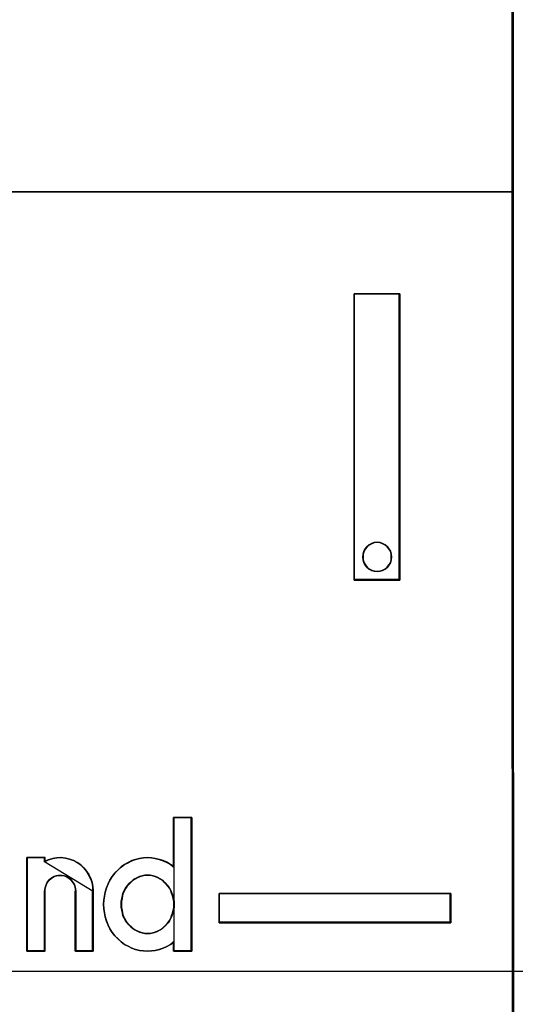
# Model space of a CAD drawing. Header units: millimetres. Extents: x 203 to 3426, y 719 to 2381.
# Tile 158 of 185: x 3377.605 to 3378.504, y 2289.483 to 2291.268. Entities that reach past the tile are written whole.
import ezdxf

# ---------------------------------------------------------------- set-up
doc = ezdxf.new("R2010")
doc.units = ezdxf.units.MM
doc.layers.add('45', color=7, linetype='Continuous')
doc.layers.add('E_Legrand_obudowy', color=7, linetype='Continuous')

# ---------------------------------------------------------------- blocks, each defined once
blk = doc.blocks.new('XL3 160 wnękowa 6x24M')
at = {"layer": 'E_Legrand_obudowy'}
blk.add_lwpolyline([(-215.641, -325.091), (215.545, -325.091), (215.545, -370.033), (-215.641, -370.033), (-215.641, -325.091)], dxfattribs=at)
blk = doc.blocks.new('ON300 T1+T2 - 4P')
at = {"layer": '45', "color": 59}
for points in [[(17.9676, 22.991477), (17.994475, -41.824144), (17.9676, 22.991477)], [(17.983725, 22.937588), (18.0106, -41.890606), (17.983725, 22.937588)]]:
    blk.add_lwpolyline(points, close=True, dxfattribs=at)
at = {"layer": '45', "color": 7}
for points in [[(0.085073, -7.417958), (17.99985, -7.417958), (0.085073, -7.417958)], [(15.213823, -14.220518), (15.213823, -9.205269), (16.012902, -9.205269), (16.012902, -14.220518), (15.213823, -14.220518)], [(15.213823, -14.220518), (15.213823, -9.205269), (15.213823, -14.220518)], [(15.213823, -9.205269), (16.012902, -9.205269), (15.213823, -9.205269)], [(16.012902, -9.205269), (15.213823, -9.205269), (15.213823, -14.220518), (16.012902, -14.220518), (16.012902, -9.205269)], [(16.002152, -14.220518), (16.002152, -9.205269), (16.002152, -14.220518)], [(15.865986, -13.813766), (15.860434, -13.763312), (15.84933, -13.712858), (15.821569, -13.66801), (15.793808, -13.634374), (15.754943, -13.600737), (15.710526, -13.578313), (15.666108, -13.561495), (15.616139, -13.555889), (15.560617, -13.561495), (15.5162, -13.578313), (15.471783, -13.600737), (15.432917, -13.634374), (15.405157, -13.66801), (15.382948, -13.712858), (15.366291, -13.763312), (15.360739, -13.813766), (15.366291, -13.86422), (15.382948, -13.914674), (15.405157, -13.953916), (15.432917, -13.993158), (15.471783, -14.026794), (15.5162, -14.049218), (15.560617, -14.06043), (15.616139, -14.066036), (15.666108, -14.06043), (15.710526, -14.049218), (15.754943, -14.026794), (15.793808, -13.993158), (15.821569, -13.953916), (15.84933, -13.914674), (15.860434, -13.86422), (15.865986, -13.813766)], [(15.616139, -13.555889), (15.666108, -13.561495), (15.710526, -13.578313), (15.754943, -13.600737), (15.793808, -13.634374), (15.821569, -13.66801), (15.84933, -13.712858), (15.860434, -13.763312), (15.865986, -13.813766), (15.860434, -13.86422), (15.84933, -13.914674), (15.821569, -13.953916), (15.793808, -13.993158), (15.754943, -14.026794), (15.710526, -14.049218), (15.666108, -14.06043), (15.616139, -14.066036), (15.560617, -14.06043), (15.5162, -14.049218), (15.471783, -14.026794), (15.432917, -13.993158), (15.405157, -13.953916), (15.382948, -13.914674), (15.366291, -13.86422), (15.360739, -13.813766), (15.366291, -13.763312), (15.382948, -13.712858), (15.405157, -13.66801), (15.432917, -13.634374), (15.471783, -13.600737), (15.5162, -13.578313), (15.560617, -13.561495), (15.616139, -13.555889)], [(15.865986, -13.813766), (15.860434, -13.763312), (15.84933, -13.712858), (15.821569, -13.66801), (15.793808, -13.634374), (15.754943, -13.600737), (15.710526, -13.578313), (15.666108, -13.561495), (15.616139, -13.555889), (15.560617, -13.561495), (15.5162, -13.578313), (15.471783, -13.600737), (15.432917, -13.634374), (15.405157, -13.66801), (15.382948, -13.712858), (15.366291, -13.763312), (15.360739, -13.813766), (15.366291, -13.86422), (15.382948, -13.914674), (15.405157, -13.953916), (15.432917, -13.993158), (15.471783, -14.026794), (15.5162, -14.049218), (15.560617, -14.06043), (15.616139, -14.066036), (15.666108, -14.06043), (15.710526, -14.049218), (15.754943, -14.026794), (15.793808, -13.993158), (15.821569, -13.953916), (15.84933, -13.914674), (15.860434, -13.86422), (15.865986, -13.813766)], [(15.862403, -13.813726), (15.856949, -13.763983), (15.846042, -13.714239), (15.818773, -13.670023), (15.791505, -13.636861), (15.753329, -13.603698), (15.709699, -13.58159), (15.666069, -13.565009), (15.616986, -13.559482), (15.562448, -13.565009), (15.518818, -13.58159), (15.475189, -13.603698), (15.437013, -13.636861), (15.409744, -13.670023), (15.387929, -13.714239), (15.371568, -13.763983), (15.366114, -13.813726), (15.371568, -13.86347), (15.387929, -13.913213), (15.409744, -13.951903), (15.437013, -13.990592), (15.475189, -14.023754), (15.518818, -14.045863), (15.562448, -14.056917), (15.616986, -14.062444), (15.666069, -14.056917), (15.709699, -14.045863), (15.753329, -14.023754), (15.791505, -13.990592), (15.818773, -13.951903), (15.846042, -13.913213), (15.856949, -13.86347), (15.862403, -13.813726)], [(15.213823, -14.20974), (16.012902, -14.20974), (15.213823, -14.20974)], [(11.017694, -19.351237), (11.072393, -19.295993), (11.127092, -19.246273), (11.187261, -19.202077), (11.247431, -19.16893), (11.31307, -19.135784), (11.378709, -19.113686), (11.449818, -19.097113), (11.515458, -19.086064), (11.586567, -19.080539), (11.657676, -19.086064), (11.723315, -19.097113), (11.794424, -19.113686), (11.860063, -19.135784), (11.925703, -19.163406), (11.991342, -19.202077), (12.051511, -19.246273), (12.051511, -18.378935), (12.363297, -18.378935), (12.363297, -20.7213), (12.051511, -20.7213), (12.051511, -20.555567), (11.991342, -20.599762), (11.925703, -20.638433), (11.860063, -20.666055), (11.794424, -20.688153), (11.723315, -20.704727), (11.657676, -20.715776), (11.586567, -20.7213), (11.515458, -20.715776), (11.449818, -20.704727), (11.378709, -20.688153), (11.31307, -20.666055), (11.247431, -20.632909), (11.187261, -20.599762), (11.127092, -20.555567), (11.072393, -20.505847), (11.017694, -20.450602), (10.968464, -20.389833), (10.930175, -20.329064), (10.897355, -20.262771), (10.870005, -20.190953), (10.848126, -20.119135), (10.831716, -20.047317), (10.820776, -19.9755), (10.815306, -19.898157), (10.820776, -19.82634), (10.831716, -19.754522), (10.848126, -19.682704), (10.870005, -19.610886), (10.897355, -19.539068), (10.930175, -19.472775), (10.968464, -19.412006), (11.017694, -19.351237)], [(11.017694, -19.351237), (10.968464, -19.412006), (10.930175, -19.472775), (10.897355, -19.539068), (10.870005, -19.610886), (10.848126, -19.682704), (10.831716, -19.754522), (10.820776, -19.82634), (10.815306, -19.898157), (10.820776, -19.9755), (10.831716, -20.047317), (10.848126, -20.119135), (10.870005, -20.190953), (10.897355, -20.262771), (10.930175, -20.329064), (10.968464, -20.389833), (11.017694, -20.450602), (11.072393, -20.505847), (11.127092, -20.555567), (11.187261, -20.599762), (11.247431, -20.632909), (11.31307, -20.666055), (11.378709, -20.688153), (11.449818, -20.704727), (11.515458, -20.715776), (11.586567, -20.7213), (11.657676, -20.715776), (11.723315, -20.704727), (11.794424, -20.688153), (11.860063, -20.666055), (11.925703, -20.638433), (11.991342, -20.599762), (12.051511, -20.555567), (12.051511, -20.7213), (12.363297, -20.7213), (12.363297, -18.378935), (12.051511, -18.378935), (12.051511, -19.246273), (11.991342, -19.202077), (11.925703, -19.163406), (11.860063, -19.135784), (11.794424, -19.113686), (11.723315, -19.097113), (11.657676, -19.086064), (11.586567, -19.080539), (11.515458, -19.086064), (11.449818, -19.097113), (11.378709, -19.113686), (11.31307, -19.135784), (11.247431, -19.16893), (11.187261, -19.202077), (11.127092, -19.246273), (11.072393, -19.295993), (11.017694, -19.351237)], [(12.042591, -18.378935), (12.042591, -19.253729), (12.042591, -18.378935)], [(12.042591, -18.378935), (12.363297, -18.378935), (12.042591, -18.378935)], [(12.352547, -18.378935), (12.352547, -20.7213), (12.352547, -18.378935)], [(9.475147, -19.077692), (9.787301, -19.077692), (9.787301, -19.149635), (9.853017, -19.116431), (9.929687, -19.094294), (10.00088, -19.083226), (10.072073, -19.077692), (10.148742, -19.08876), (10.219935, -19.105363), (10.291128, -19.127499), (10.356845, -19.166237), (10.417085, -19.204975), (10.471849, -19.260315), (10.521136, -19.315656), (10.559471, -19.37653), (10.592329, -19.442938), (10.619711, -19.514881), (10.630664, -19.586823), (10.63614, -19.6643), (10.63614, -20.7213), (10.329463, -20.7213), (10.329463, -19.6643), (10.323986, -19.631096), (10.31851, -19.592357), (10.307557, -19.559153), (10.291128, -19.525949), (10.269222, -19.498279), (10.247317, -19.470609), (10.219935, -19.448473), (10.192553, -19.426336), (10.159695, -19.409734), (10.126836, -19.398666), (10.093978, -19.393132), (10.055643, -19.393132), (10.022785, -19.393132), (9.989927, -19.398666), (9.951592, -19.409734), (9.92421, -19.426336), (9.891352, -19.448473), (9.86397, -19.470609), (9.842064, -19.498279), (9.825635, -19.525949), (9.809206, -19.559153), (9.798253, -19.592357), (9.787301, -19.631096), (9.787301, -19.6643), (9.787301, -20.7213), (9.475147, -20.7213), (9.475147, -19.077692)], [(9.475147, -19.077692), (9.475147, -20.7213), (9.475147, -19.077692)], [(9.475147, -19.077692), (9.794062, -19.077692), (9.475147, -19.077692)], [(9.475147, -19.077692), (9.475147, -20.7213), (9.787301, -20.7213), (9.787301, -19.6643), (9.787301, -19.631096), (9.798253, -19.592357), (9.809206, -19.559153), (9.825635, -19.525949), (9.842064, -19.498279), (9.86397, -19.470609), (9.891352, -19.448473), (9.92421, -19.426336), (9.951592, -19.409734), (9.989927, -19.398666), (10.022785, -19.393132), (10.055643, -19.393132), (10.093978, -19.393132), (10.126836, -19.398666), (10.159695, -19.409734), (10.192553, -19.426336), (10.219935, -19.448473), (10.247317, -19.470609), (10.269222, -19.498279), (10.291128, -19.525949), (10.307557, -19.559153), (10.31851, -19.592357), (10.323986, -19.631096), (10.329463, -19.6643), (10.329463, -20.7213), (10.63614, -20.7213), (10.63614, -19.6643), (10.630664, -19.586823), (10.619711, -19.514881), (10.592329, -19.442938), (10.559471, -19.37653), (10.521136, -19.315656), (10.471849, -19.260315), (10.417085, -19.204975), (10.356845, -19.166237), (10.291128, -19.127499), (10.219935, -19.105363), (10.148742, -19.08876), (10.072073, -19.077692), (10.00088, -19.083226), (9.929687, -19.094294), (9.853017, -19.116431), (9.787301, -19.149635), (9.787301, -19.077692), (9.475147, -19.077692)], [(9.47873, -19.081285), (9.47873, -20.717707), (9.788957, -20.717707), (9.788957, -19.665328), (9.788957, -19.632269), (9.799842, -19.5937), (9.810727, -19.560641), (9.827055, -19.527582), (9.843383, -19.500033), (9.865153, -19.472484), (9.892366, -19.450444), (9.925022, -19.428405), (9.952234, -19.411875), (9.990332, -19.400856), (10.022988, -19.395346), (10.055643, -19.395346), (10.093742, -19.395346), (10.126397, -19.400856), (10.159052, -19.411875), (10.191708, -19.428405), (10.218921, -19.450444), (10.246134, -19.472484), (10.267904, -19.500033), (10.289674, -19.527582), (10.306002, -19.560641), (10.316887, -19.5937), (10.32233, -19.632269), (10.327772, -19.665328), (10.327772, -20.717707), (10.632557, -20.717707), (10.632557, -19.665328), (10.627114, -19.58819), (10.616229, -19.516562), (10.589016, -19.444934), (10.556361, -19.378816), (10.518263, -19.318208), (10.46928, -19.26311), (10.414854, -19.208011), (10.354985, -19.169442), (10.289674, -19.130873), (10.218921, -19.108834), (10.148167, -19.092305), (10.071971, -19.081285), (10.001218, -19.086795), (9.930464, -19.097814), (9.854268, -19.119854), (9.788957, -19.152913), (9.788957, -19.081285), (9.47873, -19.081285)], [(10.63614, -19.670469), (10.630638, -19.592178), (10.619634, -19.519479), (10.592123, -19.44678), (10.559111, -19.379673), (10.520596, -19.318158), (10.471077, -19.262236), (10.416055, -19.206314), (10.355532, -19.167168), (10.289507, -19.128022), (10.217979, -19.105654), (10.146452, -19.088877), (10.069422, -19.077692), (9.997894, -19.083285), (9.926367, -19.094469), (9.849337, -19.116838), (9.783312, -19.150391), (10.63614, -19.670469)], [(9.783312, -19.077692), (9.783312, -19.158526), (9.783312, -19.077692)], [(12.053341, -19.243713), (11.993082, -19.199441), (11.927346, -19.160703), (11.86161, -19.133033), (11.795873, -19.110897), (11.724659, -19.094294), (11.658923, -19.083226), (11.587708, -19.077692), (11.516494, -19.083226), (11.450757, -19.094294), (11.379543, -19.110897), (11.313807, -19.133033), (11.24807, -19.166237), (11.187812, -19.199441), (11.127554, -19.243713), (11.072773, -19.29352), (11.017993, -19.34886), (10.968691, -19.409734), (10.930345, -19.470609), (10.897476, -19.537017), (10.870086, -19.608959), (10.848174, -19.680902), (10.83174, -19.752844), (10.820784, -19.824787), (10.815306, -19.896729), (10.820784, -19.974206), (10.83174, -20.046148), (10.848174, -20.11809), (10.870086, -20.190033), (10.897476, -20.261975), (10.930345, -20.328384), (10.968691, -20.389258), (11.017993, -20.450132), (11.072773, -20.505473), (11.127554, -20.555279), (11.187812, -20.599551), (11.24807, -20.632755), (11.313807, -20.66596), (11.379543, -20.688096), (11.450757, -20.704698), (11.516494, -20.715766), (11.587708, -20.7213), (11.658923, -20.715766), (11.724659, -20.704698), (11.795873, -20.688096), (11.86161, -20.66596), (11.927346, -20.638289), (11.993082, -20.599551), (12.053341, -20.555279), (12.053341, -19.243713)], [(11.586556, -20.408745), (11.63598, -20.408745), (11.685404, -20.397614), (11.729337, -20.386483), (11.767778, -20.369786), (11.811711, -20.347524), (11.850152, -20.319696), (11.883102, -20.291868), (11.916051, -20.258475), (11.949001, -20.225082), (11.976459, -20.186123), (11.998425, -20.141598), (12.0149, -20.097074), (12.031374, -20.052549), (12.042358, -20.002459), (12.053341, -19.952369), (12.053341, -19.896713), (12.053341, -19.846623), (12.042358, -19.796533), (12.031374, -19.746443), (12.0149, -19.701919), (11.998425, -19.657394), (11.976459, -19.61287), (11.949001, -19.573911), (11.916051, -19.540517), (11.883102, -19.507124), (11.850152, -19.473731), (11.811711, -19.451468), (11.767778, -19.429206), (11.729337, -19.412509), (11.685404, -19.401378), (11.63598, -19.390247), (11.586556, -19.390247), (11.542623, -19.390247), (11.493199, -19.401378), (11.449266, -19.412509), (11.410825, -19.429206), (11.366892, -19.451468), (11.328451, -19.473731), (11.295502, -19.507124), (11.262552, -19.540517), (11.229603, -19.573911), (11.202145, -19.61287), (11.180178, -19.657394), (11.158212, -19.701919), (11.147229, -19.746443), (11.136246, -19.796533), (11.125263, -19.846623), (11.125263, -19.896713), (11.125263, -19.952369), (11.136246, -20.002459), (11.147229, -20.052549), (11.158212, -20.097074), (11.180178, -20.141598), (11.202145, -20.186123), (11.229603, -20.225082), (11.262552, -20.258475), (11.295502, -20.291868), (11.328451, -20.319696), (11.366892, -20.347524), (11.410825, -20.369786), (11.449266, -20.386483), (11.493199, -20.397614), (11.542623, -20.408745), (11.586556, -20.408745)], [(11.586556, -19.390247), (11.63598, -19.390247), (11.685404, -19.401378), (11.729337, -19.412509), (11.767778, -19.429206), (11.811711, -19.451468), (11.850152, -19.473731), (11.883102, -19.507124), (11.916051, -19.540517), (11.949001, -19.573911), (11.976459, -19.61287), (11.998425, -19.657394), (12.0149, -19.701919), (12.031374, -19.746443), (12.042358, -19.796533), (12.053341, -19.846623), (12.053341, -19.896713), (12.053341, -19.952369), (12.042358, -20.002459), (12.031374, -20.052549), (12.0149, -20.097074), (11.998425, -20.141598), (11.976459, -20.186123), (11.949001, -20.225082), (11.916051, -20.258475), (11.883102, -20.291868), (11.850152, -20.319696), (11.811711, -20.347524), (11.767778, -20.369786), (11.729337, -20.386483), (11.685404, -20.397614), (11.63598, -20.408745), (11.586556, -20.408745), (11.542623, -20.408745), (11.493199, -20.397614), (11.449266, -20.386483), (11.410825, -20.369786), (11.366892, -20.347524), (11.328451, -20.319696), (11.295502, -20.291868), (11.262552, -20.258475), (11.229603, -20.225082), (11.202145, -20.186123), (11.180178, -20.141598), (11.158212, -20.097074), (11.147229, -20.052549), (11.136246, -20.002459), (11.125263, -19.952369), (11.125263, -19.896713), (11.125263, -19.846623), (11.136246, -19.796533), (11.147229, -19.746443), (11.158212, -19.701919), (11.180178, -19.657394), (11.202145, -19.61287), (11.229603, -19.573911), (11.262552, -19.540517), (11.295502, -19.507124), (11.328451, -19.473731), (11.366892, -19.451468), (11.410825, -19.429206), (11.449266, -19.412509), (11.493199, -19.401378), (11.542623, -19.390247), (11.586556, -19.390247)], [(12.053341, -19.896713), (12.053341, -19.846623), (12.042358, -19.796533), (12.031374, -19.746443), (12.0149, -19.701919), (11.998425, -19.657394), (11.976459, -19.61287), (11.949001, -19.573911), (11.916051, -19.540517), (11.883102, -19.507124), (11.850152, -19.473731), (11.811711, -19.451468), (11.767778, -19.429206), (11.729337, -19.412509), (11.685404, -19.401378), (11.63598, -19.390247), (11.586556, -19.390247), (11.542623, -19.390247), (11.493199, -19.401378), (11.449266, -19.412509), (11.410825, -19.429206), (11.366892, -19.451468), (11.328451, -19.473731), (11.295502, -19.507124), (11.262552, -19.540517), (11.229603, -19.573911), (11.202145, -19.61287), (11.180178, -19.657394), (11.158212, -19.701919), (11.147229, -19.746443), (11.136246, -19.796533), (11.125263, -19.846623), (11.125263, -19.896713), (11.125263, -19.952369), (11.136246, -20.002459), (11.147229, -20.052549), (11.158212, -20.097074), (11.180178, -20.141598), (11.202145, -20.186123), (11.229603, -20.225082), (11.262552, -20.258475), (11.295502, -20.291868), (11.328451, -20.319696), (11.366892, -20.347524), (11.410825, -20.369786), (11.449266, -20.386483), (11.493199, -20.397614), (11.542623, -20.408745), (11.586556, -20.408745), (11.63598, -20.408745), (11.685404, -20.397614), (11.729337, -20.386483), (11.767778, -20.369786), (11.811711, -20.347524), (11.850152, -20.319696), (11.883102, -20.291868), (11.916051, -20.258475), (11.949001, -20.225082), (11.976459, -20.186123), (11.998425, -20.141598), (12.0149, -20.097074), (12.031374, -20.052549), (12.042358, -20.002459), (12.053341, -19.952369), (12.053341, -19.896713)], [(12.049757, -19.896743), (12.049757, -19.847183), (12.03888, -19.797623), (12.028003, -19.748063), (12.011687, -19.704009), (11.995372, -19.659956), (11.973617, -19.615903), (11.946424, -19.577356), (11.913793, -19.544316), (11.881162, -19.511276), (11.84853, -19.478236), (11.81046, -19.456209), (11.766951, -19.434183), (11.728881, -19.417663), (11.685373, -19.406649), (11.636425, -19.395636), (11.587478, -19.395636), (11.54397, -19.395636), (11.495022, -19.406649), (11.451514, -19.417663), (11.413444, -19.434183), (11.369935, -19.456209), (11.331865, -19.478236), (11.299233, -19.511276), (11.266602, -19.544316), (11.233971, -19.577356), (11.206778, -19.615903), (11.185023, -19.659956), (11.163269, -19.704009), (11.152392, -19.748063), (11.141515, -19.797623), (11.130638, -19.847183), (11.130638, -19.896743), (11.130638, -19.951809), (11.141515, -20.001369), (11.152392, -20.050929), (11.163269, -20.094983), (11.185023, -20.139036), (11.206778, -20.18309), (11.233971, -20.221636), (11.266602, -20.254676), (11.299233, -20.287716), (11.331865, -20.31525), (11.369935, -20.342783), (11.413444, -20.36481), (11.451514, -20.38133), (11.495022, -20.392343), (11.54397, -20.403356), (11.587478, -20.403356), (11.636425, -20.403356), (11.685373, -20.392343), (11.728881, -20.38133), (11.766951, -20.36481), (11.81046, -20.342783), (11.84853, -20.31525), (11.881162, -20.287716), (11.913793, -20.254676), (11.946424, -20.221636), (11.973617, -20.18309), (11.995372, -20.139036), (12.011687, -20.094983), (12.028003, -20.050929), (12.03888, -20.001369), (12.049757, -19.951809), (12.049757, -19.896743)], [(9.783312, -19.659691), (9.783312, -20.7213), (9.783312, -19.659691)], [(10.320809, -19.659691), (10.320809, -20.7213), (10.320809, -19.659691)], [(10.62539, -19.659691), (10.62539, -20.7213), (10.62539, -19.659691)], [(12.84167, -19.709987), (16.903356, -19.709987), (16.903356, -20.220134), (12.84167, -20.220134), (12.84167, -19.709987)], [(12.84167, -19.709987), (16.903356, -19.709987), (12.84167, -19.709987)], [(12.84167, -19.709987), (12.84167, -20.220134), (12.84167, -19.709987)], [(16.897981, -19.71358), (12.845253, -19.71358), (12.845253, -20.216542), (16.897981, -20.216542), (16.897981, -19.71358)], [(16.892606, -20.220134), (16.892606, -19.709987), (16.892606, -20.220134)], [(12.84167, -20.209357), (16.903356, -20.209357), (12.84167, -20.209357)], [(12.042591, -20.545263), (12.042591, -20.7213), (12.042591, -20.545263)], [(9.475147, -20.710522), (9.794062, -20.710522), (9.475147, -20.710522)], [(10.320809, -20.710522), (10.63614, -20.710522), (10.320809, -20.710522)], [(12.042591, -20.710522), (12.363297, -20.710522), (12.042591, -20.710522)]]:
    blk.add_lwpolyline(points, close=True, dxfattribs=at)
at = {"layer": '45', "color": 240}
blk.add_lwpolyline([(16.903356, -19.709987), (12.84167, -19.709987), (12.84167, -20.220134), (16.903356, -20.220134), (16.903356, -19.709987)], close=True, dxfattribs=at)
blk = doc.blocks.new('G$C3556625F')
at = {"linetype": 'Continuous', "xscale": 0.103478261, "yscale": 0.103478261, "zscale": 0.103478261}
blk.add_blockref('ON300 T1+T2 - 4P', (-64.3843, 84.5802), dxfattribs=at)
at = {"layer": 'E_Legrand_obudowy', "color": 67, "true_color": 0x727430, "xscale": 0.1, "yscale": 0.1, "zscale": 0.1}
blk.add_blockref('XL3 160 wnękowa 6x24M', (-68.6374, 119.4025), dxfattribs=at)

msp = doc.modelspace()

# ---------------------------------------------------------------- block references
msp.add_blockref('G$C3556625F', (3441.0223, 2207.1429))

doc.saveas('drawing.dxf')
